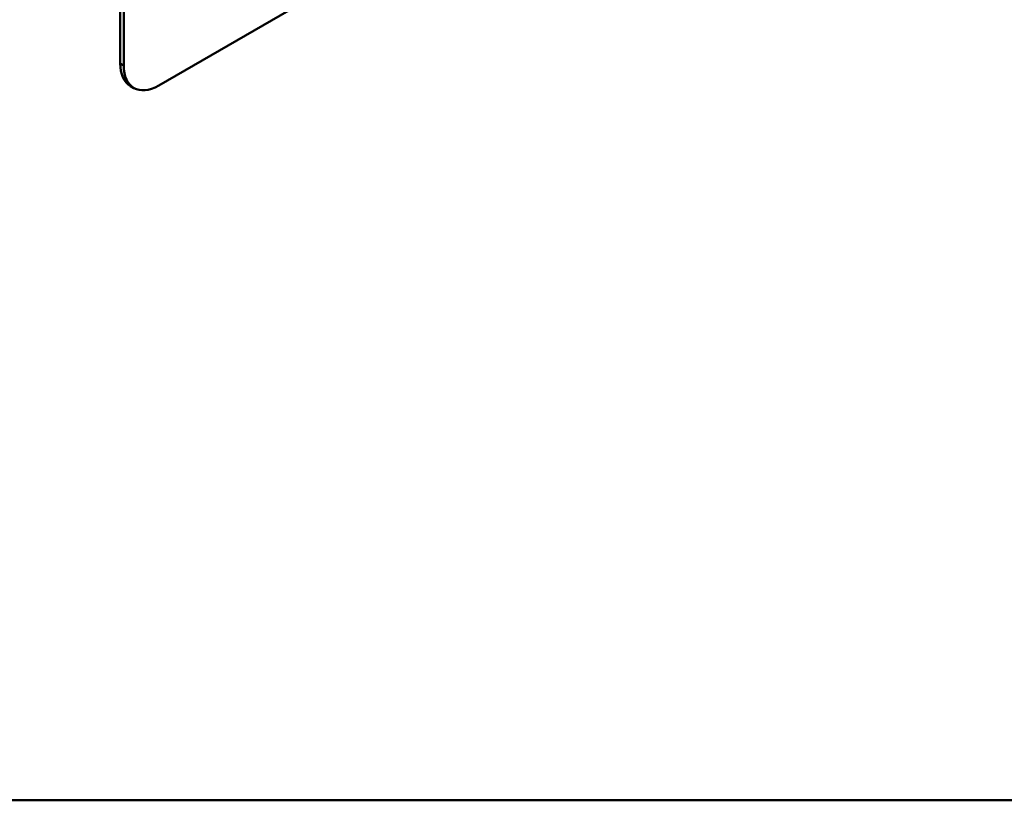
# Model space of a CAD drawing. Header units: millimetres. Extents: x 20 to 833, y 20 to 574.
# Tile 2 of 7: x 358 to 438, y 20 to 83. Entities that reach past the tile are written whole.
import ezdxf

# ---------------------------------------------------------------- set-up
doc = ezdxf.new("R2010")
doc.units = ezdxf.units.MM
doc.header["$LTSCALE"] = 2
for name, color, linetype, lineweight in [('Sichtbare Kanten(DIN)', 7, 'Continuous', 50), ('Sichtbare tangentiale Kanten(DIN)', 7, 'Continuous', 50), ('Skizziergeometrie(DIN)', 7, 'Continuous', 50)]:
    doc.layers.add(name, color=color, linetype=linetype, lineweight=lineweight)

# ---------------------------------------------------------------- blocks, each defined once
blk = doc.blocks.new('Ränder Standardrahmen')
at = {"layer": 'Skizziergeometrie(DIN)', "flags": 128}
blk.add_lwpolyline([(10, 10), (10, 287), (410, 287), (410, 10), (10, 10)], dxfattribs=at)

msp = doc.modelspace()

# ---------------------------------------------------------------- linework, layer by layer
at = {"layer": 'Sichtbare Kanten(DIN)'}
for p, q in [((366.468, 161.251), (366.468, 79.601)), ((366.751, 161.087), (366.751, 79.438)), ((369.579, 77.805), (423.319, 108.831)), ((367.579, 77.606), (367.296, 77.77))]:
    msp.add_line(p, q, dxfattribs=at)
for centre, end_param in [((369.296, 81.234), 6.283185), ((369.579, 81.071), 7.068583)]:
    msp.add_ellipse(centre, major_axis=(-2, -3.464), ratio=0.57735, start_param=5.497787, end_param=end_param, dxfattribs=at)
at = {"layer": 'Sichtbare tangentiale Kanten(DIN)'}
msp.add_line((366.751, 79.438), (366.468, 79.601), dxfattribs=at)

# ---------------------------------------------------------------- block references
at = {"xscale": 2, "yscale": 2, "zscale": 2}
msp.add_blockref('Ränder Standardrahmen', (0, 0), dxfattribs=at)

doc.saveas('drawing.dxf')
